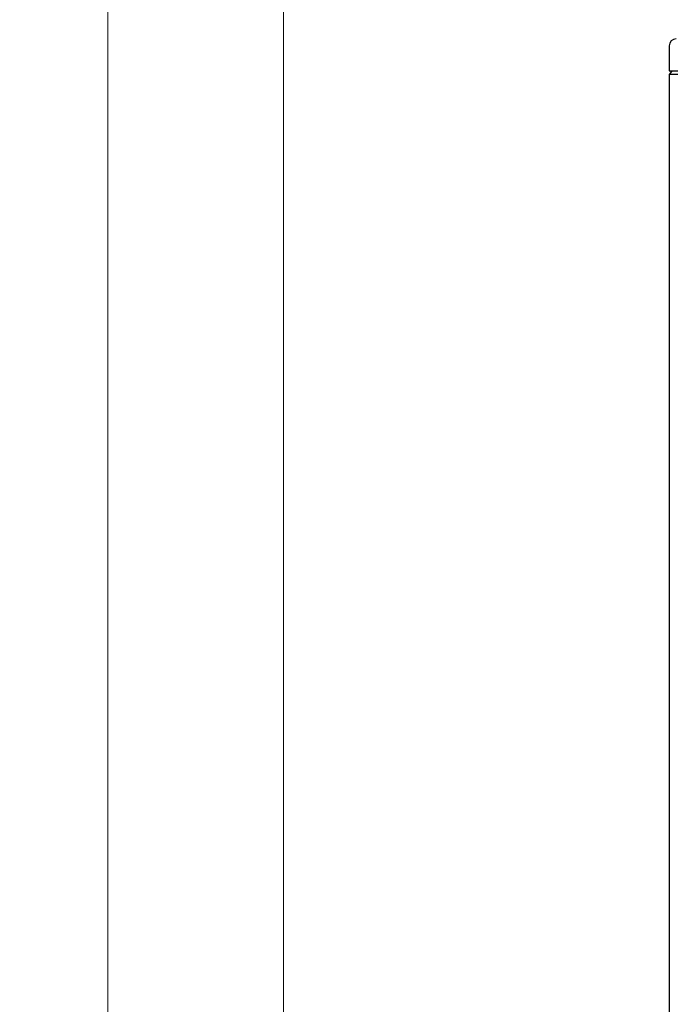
# Model space of a CAD drawing. Header units: millimetres. Extents: x 39871 to 53385, y 51832 to 57813.
# Tile 44 of 88: x 48246 to 48431, y 52623 to 52903. Entities that reach past the tile are written whole.
import ezdxf
from ezdxf import colors
from ezdxf.entities.mleader import LeaderData, LeaderLine
from ezdxf.math import Vec2, Vec3

# ---------------------------------------------------------------- set-up
doc = ezdxf.new("R2010")
doc.units = ezdxf.units.MM
doc.layers.add('AQUAREA', color=7, linetype='Continuous')
doc.layers.add('cienka', color=250, linetype='Continuous', lineweight=18)
doc.layers.add('IS_KAN_OPIS', color=7, linetype='Continuous', lineweight=30)
doc.styles.add('ARIAL', font='ARIALN.TTF')

# ---------------------------------------------------------------- blocks, each defined once
blk = doc.blocks.new('SPLIT')
at = {"layer": 'AQUAREA'}
for p, q in [((24285.55, -287.94), (24285.55, -305.76)), ((24287.1, -306.23), (24285.55, -308.28)), ((24285.55, -308.28), (24285.55, -1597.64))]:
    blk.add_line(p, q, dxfattribs=at)
for points in [[(24285.55, -305.76), (25185.55, -305.76)], [(24880.07, -308.21), (24285.61, -308.21)]]:
    blk.add_lwpolyline(points, dxfattribs=at)
blk.add_arc((24290.55, -287.94), 5, 90, 180, dxfattribs=at)
blk = doc.blocks.new('_None')

msp = doc.modelspace()

# ---------------------------------------------------------------- linework, layer by layer
at = {"layer": 'cienka'}
for p, q in [((48271.3, 51831.57), (48271.3, 54801.57)), ((48271.3, 51831.57), (48271.3, 54801.57)), ((48321.3, 51881.57), (48321.3, 54751.57))]:
    msp.add_line(p, q, dxfattribs=at)

# ---------------------------------------------------------------- block references
at = {"lineweight": 13, "xscale": 0.4, "yscale": 0.4, "zscale": 0.4}
msp.add_blockref('SPLIT', (38716.63, 53010.77), dxfattribs=at)

# ---------------------------------------------------------------- leaders
at = {"layer": 'IS_KAN_OPIS', "color": 212}
ml = msp.add_multileader_mtext('Standard', dxfattribs=at)
ml.set_content('\\pxql;{\\C256;Układ pompowy - \\A1;obieg ogrzewania\\Pgrzejnikowego 55/45%%DC; 35kPa; 11,3kW; 917,53kg/h\\P\\C1;Pompa  1~230V; 0,2kW}', color=212, style='ARIAL')
ml.set_leader_properties(color=212)
ml.set_arrow_properties(name='NONE')
ml.build(insert=Vec2(0, 0))
ml.multileader.update_dxf_attribs({"text_left_attachment_type": 6, "text_right_attachment_type": 6, "dogleg_length": 5, "arrow_head_size": 3})
ctx = ml.context
ctx.base_point, ctx.char_height, ctx.arrow_head_size, ctx.landing_gap_size, ctx.plane_origin = Vec3(45306.64, 52379.53), 30, 3, 1, Vec3(43632.71, 52295.39)
ctx.left_attachment, ctx.right_attachment = 6, 6
notes = []
notes.append((ctx, [(0, (1, 1, 0), (45301.64, 52379.53), (1, 0), 5, [(0, [(45125.38, 52771.05)], 0, [])])]))
ctx.mtext.insert, ctx.mtext.width, ctx.mtext.flow_direction = Vec3(45307.64, 52417.86), 8077.0398, 5
for ctx, leaders in notes:
    for number, flags, end, landing, length, lines in leaders:
        leader = LeaderData()
        leader.index, (leader.has_last_leader_line, leader.has_dogleg_vector, leader.attachment_direction) = number, flags
        leader.last_leader_point, leader.dogleg_vector, leader.dogleg_length = Vec3(end), Vec3(landing), length
        for number, points, colour, breaks in lines:
            line = LeaderLine()
            line.index, line.vertices, line.color, line.breaks = number, Vec3.list(points), colors.encode_raw_color(colour), breaks
            leader.lines.append(line)
        ctx.leaders.append(leader)

doc.saveas('drawing.dxf')
